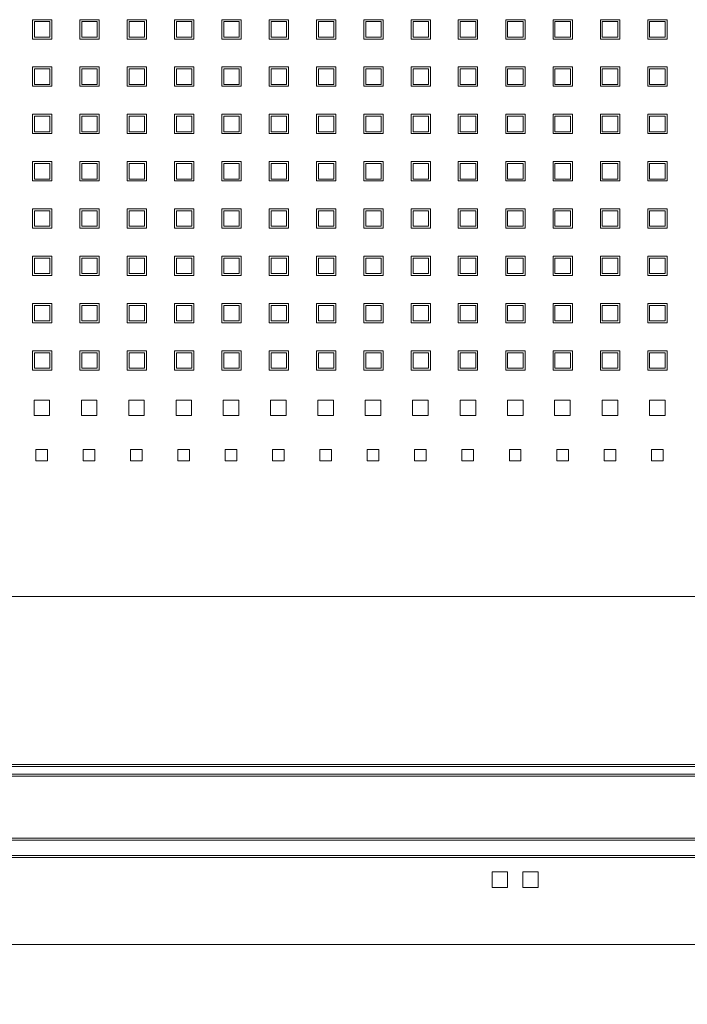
# Model space of a CAD drawing. Header units: millimetres. Extents: x -5941 to 19721, y -9230 to 6433.
# Tile 96 of 204: x 5856 to 5873, y -3952 to -3926. Entities that reach past the tile are written whole.
import ezdxf

# ---------------------------------------------------------------- set-up
doc = ezdxf.new("R2010")
doc.units = ezdxf.units.MM
doc.layers.add('A_wymiary', color=55, linetype='Continuous')
doc.layers.add('GL-urzadzenia', color=6, linetype='Continuous', lineweight=20)
doc.styles.add('ARIAL', font='arial.ttf', dxfattribs={"width": 0.8})
doc.dimstyles.new('100', dxfattribs={"dimscale": 100, "dimtxt": 0.18, "dimasz": 0.013, "dimexe": 0.2, "dimexo": 0, "dimgap": 0.06, "dimtad": 1, "dimdec": 1, "dimrnd": 0.5, "dimzin": 12, "dimdsep": 46, "dimtxsty": 'ARIAL', "dimblk": 'wymiar', "dimcen": 0, "dimdle": 0.2, "dimse1": 1, "dimse2": 1, "dimclrd": 256, "dimclre": 40, "dimclrt": 3, "dimaunit": 1, "dimadec": 0, "dimazin": 0, "dimtfac": 0.4, "dimtdec": 1, "dimtix": 1, "dimtmove": 2, "dimatfit": 3, "dimldrblk": 'wymiar', "dimfxl": 0, "dimtvp": 0.88, "dimtolj": 1, "dimtzin": 12, "dimarcsym": 0})

# ---------------------------------------------------------------- blocks, each defined once
blk = doc.blocks.new('wymiar')
at = {"color": 0, "ltscale": 100}
blk.add_line((0, -6.5), (0, 6.5), dxfattribs=at)
at = {"color": 0, "ltscale": 100, "const_width": 0.5}
blk.add_lwpolyline([(-3.25, -3.25), (3.25, 3.25)], dxfattribs=at)
blk = doc.blocks.new('*D112')
at = {"layer": 'A_wymiary', "lineweight": -2}
blk.add_line((5653.332, -4018.439), (6106.732, -4018.439), dxfattribs=at)
at = {"layer": 'Defpoints', "color": 0}
for p in [(5652.032, -3935.053), (6108.032, -3935.053), (6108.032, -4018.439)]:
    blk.add_point(p, dxfattribs=at)
at = {"layer": 'A_wymiary', "lineweight": -2, "xscale": 1.3, "yscale": 1.3, "zscale": 1.3, "rotation": 180}
blk.add_blockref('wymiar', (5652.032, -4018.439), dxfattribs=at)
at = {"layer": 'A_wymiary', "lineweight": -2, "xscale": 1.3, "yscale": 1.3, "zscale": 1.3}
blk.add_blockref('wymiar', (6108.032, -4018.439), dxfattribs=at)
at = {"layer": 'A_wymiary', "color": 3, "insert": (5880.032, -4003.249), "char_height": 18, "attachment_point": 5, "style": 'ARIAL'}
blk.add_mtext('\\A1;456', dxfattribs=at)
blk = doc.blocks.new('RSen_55_ME_FB_SOg - fxza50a2veb - fully flat decoration panel - SH_daikin_tbq - standard-4997338-bottom')
at = {"lineweight": 18}
for p, q in [((-124.72, -70.93), (-119.72, -70.93)), ((-124.72, -75.93), (-124.72, -70.93)), ((-119.72, -70.93), (-119.72, -75.93)), ((-112.49, -70.93), (-107.49, -70.93)), ((-112.49, -75.93), (-112.49, -70.93)), ((-107.49, -70.93), (-107.49, -75.93)), ((-100.29, -75.93), (-100.29, -70.93)), ((-100.29, -70.93), (-95.29, -70.93)), ((-95.29, -70.93), (-95.29, -75.93)), ((-88.09, -75.93), (-88.09, -70.93)), ((-88.09, -70.93), (-83.09, -70.93)), ((-83.09, -70.93), (-83.09, -75.93)), ((-75.83, -70.93), (-70.83, -70.93)), ((-75.83, -75.93), (-75.83, -70.93)), ((-70.83, -70.93), (-70.83, -75.93)), ((-63.6, -70.93), (-58.6, -70.93)), ((-63.6, -75.93), (-63.6, -70.93)), ((-58.6, -70.93), (-58.6, -75.93)), ((-51.34, -70.93), (-46.34, -70.93)), ((-51.34, -75.93), (-51.34, -70.93)), ((-46.34, -70.93), (-46.34, -75.93)), ((-39.11, -70.93), (-34.11, -70.93)), ((-39.11, -75.93), (-39.11, -70.93)), ((-34.11, -70.93), (-34.11, -75.93)), ((-26.91, -75.93), (-26.91, -70.93)), ((-26.91, -70.93), (-21.91, -70.93)), ((-21.91, -70.93), (-21.91, -75.93)), ((-14.71, -75.93), (-14.71, -70.93)), ((-14.71, -70.93), (-9.71, -70.93)), ((-9.71, -70.93), (-9.71, -75.93)), ((-2.45, -70.93), (2.55, -70.93)), ((-2.45, -75.93), (-2.45, -70.93)), ((2.55, -70.93), (2.55, -75.93)), ((9.78, -70.93), (14.78, -70.93)), ((9.78, -75.93), (9.78, -70.93)), ((14.78, -70.93), (14.78, -75.93)), ((22.04, -70.93), (27.04, -70.93)), ((22.04, -75.93), (22.04, -70.93)), ((27.04, -70.93), (27.04, -75.93)), ((34.27, -70.93), (39.27, -70.93)), ((34.27, -75.93), (34.27, -70.93)), ((39.27, -70.93), (39.27, -75.93)), ((-120.25, -71.43), (-124.25, -71.43)), ((-124.25, -71.43), (-124.25, -75.43)), ((-120.25, -75.43), (-120.25, -71.43)), ((-108.02, -71.43), (-112.02, -71.43)), ((-112.02, -71.43), (-112.02, -75.43)), ((-108.02, -75.43), (-108.02, -71.43)), ((-95.79, -71.43), (-99.79, -71.43)), ((-99.79, -71.43), (-99.79, -75.43)), ((-95.79, -75.43), (-95.79, -71.43)), ((-83.56, -71.43), (-87.56, -71.43)), ((-87.56, -71.43), (-87.56, -75.43)), ((-83.56, -75.43), (-83.56, -71.43)), ((-71.33, -71.43), (-75.33, -71.43)), ((-75.33, -71.43), (-75.33, -75.43)), ((-71.33, -75.43), (-71.33, -71.43)), ((-59.1, -71.43), (-63.1, -71.43)), ((-63.1, -71.43), (-63.1, -75.43)), ((-59.1, -75.43), (-59.1, -71.43)), ((-46.87, -71.43), (-50.87, -71.43)), ((-50.87, -71.43), (-50.87, -75.43)), ((-46.87, -75.43), (-46.87, -71.43)), ((-34.64, -71.43), (-38.64, -71.43)), ((-38.64, -71.43), (-38.64, -75.43)), ((-34.64, -75.43), (-34.64, -71.43)), ((-22.41, -71.43), (-26.41, -71.43)), ((-26.41, -71.43), (-26.41, -75.43)), ((-22.41, -75.43), (-22.41, -71.43)), ((-10.18, -71.43), (-14.18, -71.43)), ((-14.18, -71.43), (-14.18, -75.43)), ((-10.18, -75.43), (-10.18, -71.43)), ((2.05, -71.43), (-1.95, -71.43)), ((-1.95, -71.43), (-1.95, -75.43)), ((2.05, -75.43), (2.05, -71.43)), ((14.28, -71.43), (10.28, -71.43)), ((10.28, -71.43), (10.28, -75.43)), ((14.28, -75.43), (14.28, -71.43)), ((26.51, -71.43), (22.51, -71.43)), ((22.51, -71.43), (22.51, -75.43)), ((26.51, -75.43), (26.51, -71.43)), ((38.74, -71.43), (34.74, -71.43)), ((34.74, -71.43), (34.74, -75.43)), ((38.74, -75.43), (38.74, -71.43)), ((-119.72, -75.93), (-124.72, -75.93)), ((-124.25, -75.43), (-120.25, -75.43)), ((-107.49, -75.93), (-112.49, -75.93)), ((-112.02, -75.43), (-108.02, -75.43)), ((-95.29, -75.93), (-100.29, -75.93)), ((-99.79, -75.43), (-95.79, -75.43)), ((-83.09, -75.93), (-88.09, -75.93)), ((-87.56, -75.43), (-83.56, -75.43)), ((-70.83, -75.93), (-75.83, -75.93)), ((-75.33, -75.43), (-71.33, -75.43)), ((-58.6, -75.93), (-63.6, -75.93)), ((-63.1, -75.43), (-59.1, -75.43)), ((-46.34, -75.93), (-51.34, -75.93)), ((-50.87, -75.43), (-46.87, -75.43)), ((-34.11, -75.93), (-39.11, -75.93)), ((-38.64, -75.43), (-34.64, -75.43)), ((-21.91, -75.93), (-26.91, -75.93)), ((-26.41, -75.43), (-22.41, -75.43)), ((-9.71, -75.93), (-14.71, -75.93)), ((-14.18, -75.43), (-10.18, -75.43)), ((2.55, -75.93), (-2.45, -75.93)), ((-1.95, -75.43), (2.05, -75.43)), ((14.78, -75.93), (9.78, -75.93)), ((10.28, -75.43), (14.28, -75.43)), ((27.04, -75.93), (22.04, -75.93)), ((22.51, -75.43), (26.51, -75.43)), ((39.27, -75.93), (34.27, -75.93)), ((34.74, -75.43), (38.74, -75.43)), ((-124.72, -83.16), (-119.72, -83.16)), ((-124.72, -88.16), (-124.72, -83.16)), ((-120.25, -83.66), (-124.25, -83.66)), ((-124.25, -83.66), (-124.25, -87.66)), ((-120.25, -87.66), (-120.25, -83.66)), ((-119.72, -83.16), (-119.72, -88.16)), ((-112.49, -83.16), (-107.49, -83.16)), ((-112.49, -88.16), (-112.49, -83.16)), ((-108.02, -83.66), (-112.02, -83.66)), ((-112.02, -83.66), (-112.02, -87.66)), ((-108.02, -87.66), (-108.02, -83.66)), ((-107.49, -83.16), (-107.49, -88.16)), ((-100.29, -88.16), (-100.29, -83.16)), ((-100.29, -83.16), (-95.29, -83.16)), ((-95.79, -83.66), (-99.79, -83.66)), ((-99.79, -83.66), (-99.79, -87.66)), ((-95.79, -87.66), (-95.79, -83.66)), ((-95.29, -83.16), (-95.29, -88.16)), ((-88.09, -88.16), (-88.09, -83.16)), ((-88.09, -83.16), (-83.09, -83.16)), ((-83.56, -83.66), (-87.56, -83.66)), ((-87.56, -83.66), (-87.56, -87.66)), ((-83.56, -87.66), (-83.56, -83.66)), ((-83.09, -83.16), (-83.09, -88.16)), ((-75.83, -83.16), (-70.83, -83.16)), ((-75.83, -88.16), (-75.83, -83.16)), ((-71.33, -83.66), (-75.33, -83.66)), ((-75.33, -83.66), (-75.33, -87.66)), ((-71.33, -87.66), (-71.33, -83.66)), ((-70.83, -83.16), (-70.83, -88.16)), ((-63.6, -83.16), (-58.6, -83.16)), ((-63.6, -88.16), (-63.6, -83.16)), ((-59.1, -83.66), (-63.1, -83.66)), ((-63.1, -83.66), (-63.1, -87.66)), ((-59.1, -87.66), (-59.1, -83.66)), ((-58.6, -83.16), (-58.6, -88.16)), ((-51.34, -83.16), (-46.34, -83.16)), ((-51.34, -88.16), (-51.34, -83.16)), ((-46.87, -83.66), (-50.87, -83.66)), ((-50.87, -83.66), (-50.87, -87.66)), ((-46.87, -87.66), (-46.87, -83.66)), ((-46.34, -83.16), (-46.34, -88.16)), ((-39.11, -83.16), (-34.11, -83.16)), ((-39.11, -88.16), (-39.11, -83.16)), ((-34.64, -83.66), (-38.64, -83.66)), ((-38.64, -83.66), (-38.64, -87.66)), ((-34.64, -87.66), (-34.64, -83.66)), ((-34.11, -83.16), (-34.11, -88.16)), ((-26.91, -88.16), (-26.91, -83.16)), ((-26.91, -83.16), (-21.91, -83.16)), ((-22.41, -83.66), (-26.41, -83.66)), ((-26.41, -83.66), (-26.41, -87.66)), ((-22.41, -87.66), (-22.41, -83.66)), ((-21.91, -83.16), (-21.91, -88.16)), ((-14.71, -88.16), (-14.71, -83.16)), ((-14.71, -83.16), (-9.71, -83.16)), ((-10.18, -83.66), (-14.18, -83.66)), ((-14.18, -83.66), (-14.18, -87.66)), ((-10.18, -87.66), (-10.18, -83.66)), ((-9.71, -83.16), (-9.71, -88.16)), ((-2.45, -83.16), (2.55, -83.16)), ((-2.45, -88.16), (-2.45, -83.16)), ((2.05, -83.66), (-1.95, -83.66)), ((-1.95, -83.66), (-1.95, -87.66)), ((2.05, -87.66), (2.05, -83.66)), ((2.55, -83.16), (2.55, -88.16)), ((9.78, -83.16), (14.78, -83.16)), ((9.78, -88.16), (9.78, -83.16)), ((14.28, -83.66), (10.28, -83.66)), ((10.28, -83.66), (10.28, -87.66)), ((14.28, -87.66), (14.28, -83.66)), ((14.78, -83.16), (14.78, -88.16)), ((22.04, -83.16), (27.04, -83.16)), ((22.04, -88.16), (22.04, -83.16)), ((26.51, -83.66), (22.51, -83.66)), ((22.51, -83.66), (22.51, -87.66)), ((26.51, -87.66), (26.51, -83.66)), ((27.04, -83.16), (27.04, -88.16)), ((34.27, -83.16), (39.27, -83.16)), ((34.27, -88.16), (34.27, -83.16)), ((38.74, -83.66), (34.74, -83.66)), ((34.74, -83.66), (34.74, -87.66)), ((38.74, -87.66), (38.74, -83.66)), ((39.27, -83.16), (39.27, -88.16)), ((-119.72, -88.16), (-124.72, -88.16)), ((-124.25, -87.66), (-120.25, -87.66)), ((-107.49, -88.16), (-112.49, -88.16)), ((-112.02, -87.66), (-108.02, -87.66)), ((-95.29, -88.16), (-100.29, -88.16)), ((-99.79, -87.66), (-95.79, -87.66)), ((-83.09, -88.16), (-88.09, -88.16)), ((-87.56, -87.66), (-83.56, -87.66)), ((-70.83, -88.16), (-75.83, -88.16)), ((-75.33, -87.66), (-71.33, -87.66)), ((-58.6, -88.16), (-63.6, -88.16)), ((-63.1, -87.66), (-59.1, -87.66)), ((-46.34, -88.16), (-51.34, -88.16)), ((-50.87, -87.66), (-46.87, -87.66)), ((-34.11, -88.16), (-39.11, -88.16)), ((-38.64, -87.66), (-34.64, -87.66)), ((-21.91, -88.16), (-26.91, -88.16)), ((-26.41, -87.66), (-22.41, -87.66)), ((-9.71, -88.16), (-14.71, -88.16)), ((-14.18, -87.66), (-10.18, -87.66)), ((2.55, -88.16), (-2.45, -88.16)), ((-1.95, -87.66), (2.05, -87.66)), ((14.78, -88.16), (9.78, -88.16)), ((10.28, -87.66), (14.28, -87.66)), ((27.04, -88.16), (22.04, -88.16)), ((22.51, -87.66), (26.51, -87.66)), ((39.27, -88.16), (34.27, -88.16)), ((34.74, -87.66), (38.74, -87.66)), ((-124.72, -95.39), (-119.72, -95.39)), ((-124.72, -100.39), (-124.72, -95.39)), ((-120.25, -95.89), (-124.25, -95.89)), ((-124.25, -95.89), (-124.25, -99.89)), ((-120.25, -99.89), (-120.25, -95.89)), ((-119.72, -95.39), (-119.72, -100.39)), ((-112.49, -95.39), (-107.49, -95.39)), ((-112.49, -100.39), (-112.49, -95.39)), ((-108.02, -95.89), (-112.02, -95.89)), ((-112.02, -95.89), (-112.02, -99.89)), ((-108.02, -99.89), (-108.02, -95.89)), ((-107.49, -95.39), (-107.49, -100.39)), ((-100.29, -100.39), (-100.29, -95.39)), ((-100.29, -95.39), (-95.29, -95.39)), ((-95.79, -95.89), (-99.79, -95.89)), ((-99.79, -95.89), (-99.79, -99.89)), ((-95.79, -99.89), (-95.79, -95.89)), ((-95.29, -95.39), (-95.29, -100.39)), ((-88.09, -100.39), (-88.09, -95.39)), ((-88.09, -95.39), (-83.09, -95.39)), ((-83.56, -95.89), (-87.56, -95.89)), ((-87.56, -95.89), (-87.56, -99.89)), ((-83.56, -99.89), (-83.56, -95.89)), ((-83.09, -95.39), (-83.09, -100.39)), ((-75.83, -95.39), (-70.83, -95.39)), ((-75.83, -100.39), (-75.83, -95.39)), ((-71.33, -95.89), (-75.33, -95.89)), ((-75.33, -95.89), (-75.33, -99.89)), ((-71.33, -99.89), (-71.33, -95.89)), ((-70.83, -95.39), (-70.83, -100.39)), ((-63.6, -95.39), (-58.6, -95.39)), ((-63.6, -100.39), (-63.6, -95.39)), ((-59.1, -95.89), (-63.1, -95.89)), ((-63.1, -95.89), (-63.1, -99.89)), ((-59.1, -99.89), (-59.1, -95.89)), ((-58.6, -95.39), (-58.6, -100.39)), ((-51.34, -95.39), (-46.34, -95.39)), ((-51.34, -100.39), (-51.34, -95.39)), ((-46.87, -95.89), (-50.87, -95.89)), ((-50.87, -95.89), (-50.87, -99.89)), ((-46.87, -99.89), (-46.87, -95.89)), ((-46.34, -95.39), (-46.34, -100.39)), ((-39.11, -95.39), (-34.11, -95.39)), ((-39.11, -100.39), (-39.11, -95.39)), ((-34.64, -95.89), (-38.64, -95.89)), ((-38.64, -95.89), (-38.64, -99.89)), ((-34.64, -99.89), (-34.64, -95.89)), ((-34.11, -95.39), (-34.11, -100.39)), ((-26.91, -100.39), (-26.91, -95.39)), ((-26.91, -95.39), (-21.91, -95.39)), ((-22.41, -95.89), (-26.41, -95.89)), ((-26.41, -95.89), (-26.41, -99.89)), ((-22.41, -99.89), (-22.41, -95.89)), ((-21.91, -95.39), (-21.91, -100.39)), ((-14.71, -100.39), (-14.71, -95.39)), ((-14.71, -95.39), (-9.71, -95.39)), ((-10.18, -95.89), (-14.18, -95.89)), ((-14.18, -95.89), (-14.18, -99.89)), ((-10.18, -99.89), (-10.18, -95.89)), ((-9.71, -95.39), (-9.71, -100.39)), ((-2.45, -95.39), (2.55, -95.39)), ((-2.45, -100.39), (-2.45, -95.39)), ((2.05, -95.89), (-1.95, -95.89)), ((-1.95, -95.89), (-1.95, -99.89)), ((2.05, -99.89), (2.05, -95.89)), ((2.55, -95.39), (2.55, -100.39)), ((9.78, -95.39), (14.78, -95.39)), ((9.78, -100.39), (9.78, -95.39)), ((14.28, -95.89), (10.28, -95.89)), ((10.28, -95.89), (10.28, -99.89)), ((14.28, -99.89), (14.28, -95.89)), ((14.78, -95.39), (14.78, -100.39)), ((22.04, -95.39), (27.04, -95.39)), ((22.04, -100.39), (22.04, -95.39)), ((26.51, -95.89), (22.51, -95.89)), ((22.51, -95.89), (22.51, -99.89)), ((26.51, -99.89), (26.51, -95.89)), ((27.04, -95.39), (27.04, -100.39)), ((34.27, -95.39), (39.27, -95.39)), ((34.27, -100.39), (34.27, -95.39)), ((38.74, -95.89), (34.74, -95.89)), ((34.74, -95.89), (34.74, -99.89)), ((38.74, -99.89), (38.74, -95.89)), ((39.27, -95.39), (39.27, -100.39)), ((-119.72, -100.39), (-124.72, -100.39)), ((-124.25, -99.89), (-120.25, -99.89)), ((-107.49, -100.39), (-112.49, -100.39)), ((-112.02, -99.89), (-108.02, -99.89)), ((-95.29, -100.39), (-100.29, -100.39)), ((-99.79, -99.89), (-95.79, -99.89)), ((-83.09, -100.39), (-88.09, -100.39)), ((-87.56, -99.89), (-83.56, -99.89)), ((-70.83, -100.39), (-75.83, -100.39)), ((-75.33, -99.89), (-71.33, -99.89)), ((-58.6, -100.39), (-63.6, -100.39)), ((-63.1, -99.89), (-59.1, -99.89)), ((-46.34, -100.39), (-51.34, -100.39)), ((-50.87, -99.89), (-46.87, -99.89)), ((-34.11, -100.39), (-39.11, -100.39)), ((-38.64, -99.89), (-34.64, -99.89)), ((-21.91, -100.39), (-26.91, -100.39)), ((-26.41, -99.89), (-22.41, -99.89)), ((-9.71, -100.39), (-14.71, -100.39)), ((-14.18, -99.89), (-10.18, -99.89)), ((2.55, -100.39), (-2.45, -100.39)), ((-1.95, -99.89), (2.05, -99.89)), ((14.78, -100.39), (9.78, -100.39)), ((10.28, -99.89), (14.28, -99.89)), ((27.04, -100.39), (22.04, -100.39)), ((22.51, -99.89), (26.51, -99.89)), ((39.27, -100.39), (34.27, -100.39)), ((34.74, -99.89), (38.74, -99.89)), ((-124.72, -107.62), (-119.72, -107.62)), ((-124.72, -112.62), (-124.72, -107.62)), ((-120.25, -108.12), (-124.25, -108.12)), ((-124.25, -108.12), (-124.25, -112.12)), ((-120.25, -112.12), (-120.25, -108.12)), ((-119.72, -107.62), (-119.72, -112.62)), ((-112.49, -107.62), (-107.49, -107.62)), ((-112.49, -112.62), (-112.49, -107.62)), ((-108.02, -108.12), (-112.02, -108.12)), ((-112.02, -108.12), (-112.02, -112.12)), ((-108.02, -112.12), (-108.02, -108.12)), ((-107.49, -107.62), (-107.49, -112.62)), ((-100.29, -112.62), (-100.29, -107.62)), ((-100.29, -107.62), (-95.29, -107.62)), ((-95.79, -108.12), (-99.79, -108.12)), ((-99.79, -108.12), (-99.79, -112.12)), ((-95.79, -112.12), (-95.79, -108.12)), ((-95.29, -107.62), (-95.29, -112.62)), ((-88.09, -112.62), (-88.09, -107.62)), ((-88.09, -107.62), (-83.09, -107.62)), ((-83.56, -108.12), (-87.56, -108.12)), ((-87.56, -108.12), (-87.56, -112.12)), ((-83.56, -112.12), (-83.56, -108.12)), ((-83.09, -107.62), (-83.09, -112.62)), ((-75.83, -107.62), (-70.83, -107.62)), ((-75.83, -112.62), (-75.83, -107.62)), ((-71.33, -108.12), (-75.33, -108.12)), ((-75.33, -108.12), (-75.33, -112.12)), ((-71.33, -112.12), (-71.33, -108.12)), ((-70.83, -107.62), (-70.83, -112.62)), ((-63.6, -107.62), (-58.6, -107.62)), ((-63.6, -112.62), (-63.6, -107.62)), ((-59.1, -108.12), (-63.1, -108.12)), ((-63.1, -108.12), (-63.1, -112.12)), ((-59.1, -112.12), (-59.1, -108.12)), ((-58.6, -107.62), (-58.6, -112.62)), ((-51.34, -107.62), (-46.34, -107.62)), ((-51.34, -112.62), (-51.34, -107.62)), ((-46.87, -108.12), (-50.87, -108.12)), ((-50.87, -108.12), (-50.87, -112.12)), ((-46.87, -112.12), (-46.87, -108.12)), ((-46.34, -107.62), (-46.34, -112.62)), ((-39.11, -107.62), (-34.11, -107.62)), ((-39.11, -112.62), (-39.11, -107.62)), ((-34.64, -108.12), (-38.64, -108.12)), ((-38.64, -108.12), (-38.64, -112.12)), ((-34.64, -112.12), (-34.64, -108.12)), ((-34.11, -107.62), (-34.11, -112.62)), ((-26.91, -112.62), (-26.91, -107.62)), ((-26.91, -107.62), (-21.91, -107.62)), ((-22.41, -108.12), (-26.41, -108.12)), ((-26.41, -108.12), (-26.41, -112.12)), ((-22.41, -112.12), (-22.41, -108.12)), ((-21.91, -107.62), (-21.91, -112.62)), ((-14.71, -112.62), (-14.71, -107.62)), ((-14.71, -107.62), (-9.71, -107.62)), ((-10.18, -108.12), (-14.18, -108.12)), ((-14.18, -108.12), (-14.18, -112.12)), ((-10.18, -112.12), (-10.18, -108.12)), ((-9.71, -107.62), (-9.71, -112.62)), ((-2.45, -107.62), (2.55, -107.62)), ((-2.45, -112.62), (-2.45, -107.62)), ((2.05, -108.12), (-1.95, -108.12)), ((-1.95, -108.12), (-1.95, -112.12)), ((2.05, -112.12), (2.05, -108.12)), ((2.55, -107.62), (2.55, -112.62)), ((9.78, -107.62), (14.78, -107.62)), ((9.78, -112.62), (9.78, -107.62)), ((14.28, -108.12), (10.28, -108.12)), ((10.28, -108.12), (10.28, -112.12)), ((14.28, -112.12), (14.28, -108.12)), ((14.78, -107.62), (14.78, -112.62)), ((22.04, -107.62), (27.04, -107.62)), ((22.04, -112.62), (22.04, -107.62)), ((26.51, -108.12), (22.51, -108.12)), ((22.51, -108.12), (22.51, -112.12)), ((26.51, -112.12), (26.51, -108.12)), ((27.04, -107.62), (27.04, -112.62)), ((34.27, -107.62), (39.27, -107.62)), ((34.27, -112.62), (34.27, -107.62)), ((38.74, -108.12), (34.74, -108.12)), ((34.74, -108.12), (34.74, -112.12)), ((38.74, -112.12), (38.74, -108.12)), ((39.27, -107.62), (39.27, -112.62)), ((-119.72, -112.62), (-124.72, -112.62)), ((-124.25, -112.12), (-120.25, -112.12)), ((-107.49, -112.62), (-112.49, -112.62)), ((-112.02, -112.12), (-108.02, -112.12)), ((-95.29, -112.62), (-100.29, -112.62)), ((-99.79, -112.12), (-95.79, -112.12)), ((-83.09, -112.62), (-88.09, -112.62)), ((-87.56, -112.12), (-83.56, -112.12)), ((-70.83, -112.62), (-75.83, -112.62)), ((-75.33, -112.12), (-71.33, -112.12)), ((-58.6, -112.62), (-63.6, -112.62)), ((-63.1, -112.12), (-59.1, -112.12)), ((-46.34, -112.62), (-51.34, -112.62)), ((-50.87, -112.12), (-46.87, -112.12)), ((-34.11, -112.62), (-39.11, -112.62)), ((-38.64, -112.12), (-34.64, -112.12)), ((-21.91, -112.62), (-26.91, -112.62)), ((-26.41, -112.12), (-22.41, -112.12)), ((-9.71, -112.62), (-14.71, -112.62)), ((-14.18, -112.12), (-10.18, -112.12)), ((2.55, -112.62), (-2.45, -112.62)), ((-1.95, -112.12), (2.05, -112.12)), ((14.78, -112.62), (9.78, -112.62)), ((10.28, -112.12), (14.28, -112.12)), ((27.04, -112.62), (22.04, -112.62)), ((22.51, -112.12), (26.51, -112.12)), ((39.27, -112.62), (34.27, -112.62)), ((34.74, -112.12), (38.74, -112.12)), ((-124.72, -119.85), (-119.72, -119.85)), ((-124.72, -124.85), (-124.72, -119.85)), ((-120.25, -120.35), (-124.25, -120.35)), ((-124.25, -120.35), (-124.25, -124.35)), ((-120.25, -124.35), (-120.25, -120.35)), ((-119.72, -119.85), (-119.72, -124.85)), ((-112.49, -119.85), (-107.49, -119.85)), ((-112.49, -124.85), (-112.49, -119.85)), ((-108.02, -120.35), (-112.02, -120.35)), ((-112.02, -120.35), (-112.02, -124.35)), ((-108.02, -124.35), (-108.02, -120.35)), ((-107.49, -119.85), (-107.49, -124.85)), ((-100.29, -124.85), (-100.29, -119.85)), ((-100.29, -119.85), (-95.29, -119.85)), ((-95.79, -120.35), (-99.79, -120.35)), ((-99.79, -120.35), (-99.79, -124.35)), ((-95.79, -124.35), (-95.79, -120.35)), ((-95.29, -119.85), (-95.29, -124.85)), ((-88.09, -124.85), (-88.09, -119.85)), ((-88.09, -119.85), (-83.09, -119.85)), ((-83.56, -120.35), (-87.56, -120.35)), ((-87.56, -120.35), (-87.56, -124.35)), ((-83.56, -124.35), (-83.56, -120.35)), ((-83.09, -119.85), (-83.09, -124.85)), ((-75.83, -119.85), (-70.83, -119.85)), ((-75.83, -124.85), (-75.83, -119.85)), ((-71.33, -120.35), (-75.33, -120.35)), ((-75.33, -120.35), (-75.33, -124.35)), ((-71.33, -124.35), (-71.33, -120.35)), ((-70.83, -119.85), (-70.83, -124.85)), ((-63.6, -119.85), (-58.6, -119.85)), ((-63.6, -124.85), (-63.6, -119.85)), ((-59.1, -120.35), (-63.1, -120.35)), ((-63.1, -120.35), (-63.1, -124.35)), ((-59.1, -124.35), (-59.1, -120.35)), ((-58.6, -119.85), (-58.6, -124.85)), ((-51.34, -119.85), (-46.34, -119.85)), ((-51.34, -124.85), (-51.34, -119.85)), ((-46.87, -120.35), (-50.87, -120.35)), ((-50.87, -120.35), (-50.87, -124.35)), ((-46.87, -124.35), (-46.87, -120.35)), ((-46.34, -119.85), (-46.34, -124.85)), ((-39.11, -119.85), (-34.11, -119.85)), ((-39.11, -124.85), (-39.11, -119.85)), ((-34.64, -120.35), (-38.64, -120.35)), ((-38.64, -120.35), (-38.64, -124.35)), ((-34.64, -124.35), (-34.64, -120.35)), ((-34.11, -119.85), (-34.11, -124.85)), ((-26.91, -124.85), (-26.91, -119.85)), ((-26.91, -119.85), (-21.91, -119.85)), ((-22.41, -120.35), (-26.41, -120.35)), ((-26.41, -120.35), (-26.41, -124.35)), ((-22.41, -124.35), (-22.41, -120.35)), ((-21.91, -119.85), (-21.91, -124.85)), ((-14.71, -124.85), (-14.71, -119.85)), ((-14.71, -119.85), (-9.71, -119.85)), ((-10.18, -120.35), (-14.18, -120.35)), ((-14.18, -120.35), (-14.18, -124.35)), ((-10.18, -124.35), (-10.18, -120.35)), ((-9.71, -119.85), (-9.71, -124.85)), ((-2.45, -119.85), (2.55, -119.85)), ((-2.45, -124.85), (-2.45, -119.85)), ((2.05, -120.35), (-1.95, -120.35)), ((-1.95, -120.35), (-1.95, -124.35)), ((2.05, -124.35), (2.05, -120.35)), ((2.55, -119.85), (2.55, -124.85)), ((9.78, -119.85), (14.78, -119.85)), ((9.78, -124.85), (9.78, -119.85)), ((14.28, -120.35), (10.28, -120.35)), ((10.28, -120.35), (10.28, -124.35)), ((14.28, -124.35), (14.28, -120.35)), ((14.78, -119.85), (14.78, -124.85)), ((22.04, -119.85), (27.04, -119.85)), ((22.04, -124.85), (22.04, -119.85)), ((26.51, -120.35), (22.51, -120.35)), ((22.51, -120.35), (22.51, -124.35)), ((26.51, -124.35), (26.51, -120.35)), ((27.04, -119.85), (27.04, -124.85)), ((34.27, -119.85), (39.27, -119.85)), ((34.27, -124.85), (34.27, -119.85)), ((38.74, -120.35), (34.74, -120.35)), ((34.74, -120.35), (34.74, -124.35)), ((38.74, -124.35), (38.74, -120.35)), ((39.27, -119.85), (39.27, -124.85)), ((-124.25, -124.35), (-120.25, -124.35)), ((-112.02, -124.35), (-108.02, -124.35)), ((-99.79, -124.35), (-95.79, -124.35)), ((-87.56, -124.35), (-83.56, -124.35)), ((-75.33, -124.35), (-71.33, -124.35)), ((-63.1, -124.35), (-59.1, -124.35)), ((-50.87, -124.35), (-46.87, -124.35)), ((-38.64, -124.35), (-34.64, -124.35)), ((-26.41, -124.35), (-22.41, -124.35)), ((-14.18, -124.35), (-10.18, -124.35)), ((-1.95, -124.35), (2.05, -124.35)), ((10.28, -124.35), (14.28, -124.35)), ((22.51, -124.35), (26.51, -124.35)), ((34.74, -124.35), (38.74, -124.35)), ((-119.72, -124.85), (-124.72, -124.85)), ((-107.49, -124.85), (-112.49, -124.85)), ((-95.29, -124.85), (-100.29, -124.85)), ((-83.09, -124.85), (-88.09, -124.85)), ((-70.83, -124.85), (-75.83, -124.85)), ((-58.6, -124.85), (-63.6, -124.85)), ((-46.34, -124.85), (-51.34, -124.85)), ((-34.11, -124.85), (-39.11, -124.85)), ((-21.91, -124.85), (-26.91, -124.85)), ((-9.71, -124.85), (-14.71, -124.85)), ((2.55, -124.85), (-2.45, -124.85)), ((14.78, -124.85), (9.78, -124.85)), ((27.04, -124.85), (22.04, -124.85)), ((39.27, -124.85), (34.27, -124.85)), ((-124.72, -132.08), (-119.72, -132.08)), ((-124.72, -137.08), (-124.72, -132.08)), ((-119.72, -132.08), (-119.72, -137.08)), ((-112.49, -132.08), (-107.49, -132.08)), ((-112.49, -137.08), (-112.49, -132.08)), ((-107.49, -132.08), (-107.49, -137.08)), ((-100.29, -137.08), (-100.29, -132.08)), ((-100.29, -132.08), (-95.29, -132.08)), ((-95.29, -132.08), (-95.29, -137.08)), ((-88.09, -137.08), (-88.09, -132.08)), ((-88.09, -132.08), (-83.09, -132.08)), ((-83.09, -132.08), (-83.09, -137.08)), ((-75.83, -132.08), (-70.83, -132.08)), ((-75.83, -137.08), (-75.83, -132.08)), ((-70.83, -132.08), (-70.83, -137.08)), ((-63.6, -132.08), (-58.6, -132.08)), ((-63.6, -137.08), (-63.6, -132.08)), ((-58.6, -132.08), (-58.6, -137.08)), ((-51.34, -132.08), (-46.34, -132.08)), ((-51.34, -137.08), (-51.34, -132.08)), ((-46.34, -132.08), (-46.34, -137.08)), ((-39.11, -132.08), (-34.11, -132.08)), ((-39.11, -137.08), (-39.11, -132.08)), ((-34.11, -132.08), (-34.11, -137.08)), ((-26.91, -137.08), (-26.91, -132.08)), ((-26.91, -132.08), (-21.91, -132.08)), ((-21.91, -132.08), (-21.91, -137.08)), ((-14.71, -137.08), (-14.71, -132.08)), ((-14.71, -132.08), (-9.71, -132.08)), ((-9.71, -132.08), (-9.71, -137.08)), ((-2.45, -132.08), (2.55, -132.08)), ((-2.45, -137.08), (-2.45, -132.08)), ((2.55, -132.08), (2.55, -137.08)), ((9.78, -132.08), (14.78, -132.08)), ((9.78, -137.08), (9.78, -132.08)), ((14.78, -132.08), (14.78, -137.08)), ((22.04, -132.08), (27.04, -132.08)), ((22.04, -137.08), (22.04, -132.08)), ((27.04, -132.08), (27.04, -137.08)), ((34.27, -132.08), (39.27, -132.08)), ((34.27, -137.08), (34.27, -132.08)), ((39.27, -132.08), (39.27, -137.08)), ((-120.25, -132.58), (-124.25, -132.58)), ((-124.25, -132.58), (-124.25, -136.58)), ((-120.25, -136.58), (-120.25, -132.58)), ((-108.02, -132.58), (-112.02, -132.58)), ((-112.02, -132.58), (-112.02, -136.58)), ((-108.02, -136.58), (-108.02, -132.58)), ((-95.79, -132.58), (-99.79, -132.58)), ((-99.79, -132.58), (-99.79, -136.58)), ((-95.79, -136.58), (-95.79, -132.58)), ((-83.56, -132.58), (-87.56, -132.58)), ((-87.56, -132.58), (-87.56, -136.58)), ((-83.56, -136.58), (-83.56, -132.58)), ((-71.33, -132.58), (-75.33, -132.58)), ((-75.33, -132.58), (-75.33, -136.58)), ((-71.33, -136.58), (-71.33, -132.58)), ((-59.1, -132.58), (-63.1, -132.58)), ((-63.1, -132.58), (-63.1, -136.58)), ((-59.1, -136.58), (-59.1, -132.58)), ((-46.87, -132.58), (-50.87, -132.58)), ((-50.87, -132.58), (-50.87, -136.58)), ((-46.87, -136.58), (-46.87, -132.58)), ((-34.64, -132.58), (-38.64, -132.58)), ((-38.64, -132.58), (-38.64, -136.58)), ((-34.64, -136.58), (-34.64, -132.58)), ((-22.41, -132.58), (-26.41, -132.58)), ((-26.41, -132.58), (-26.41, -136.58)), ((-22.41, -136.58), (-22.41, -132.58)), ((-10.18, -132.58), (-14.18, -132.58)), ((-14.18, -132.58), (-14.18, -136.58)), ((-10.18, -136.58), (-10.18, -132.58)), ((2.05, -132.58), (-1.95, -132.58)), ((-1.95, -132.58), (-1.95, -136.58)), ((2.05, -136.58), (2.05, -132.58)), ((14.28, -132.58), (10.28, -132.58)), ((10.28, -132.58), (10.28, -136.58)), ((14.28, -136.58), (14.28, -132.58)), ((26.51, -132.58), (22.51, -132.58)), ((22.51, -132.58), (22.51, -136.58)), ((26.51, -136.58), (26.51, -132.58)), ((38.74, -132.58), (34.74, -132.58)), ((34.74, -132.58), (34.74, -136.58)), ((38.74, -136.58), (38.74, -132.58)), ((-119.72, -137.08), (-124.72, -137.08)), ((-124.25, -136.58), (-120.25, -136.58)), ((-107.49, -137.08), (-112.49, -137.08)), ((-112.02, -136.58), (-108.02, -136.58)), ((-95.29, -137.08), (-100.29, -137.08)), ((-99.79, -136.58), (-95.79, -136.58)), ((-83.09, -137.08), (-88.09, -137.08)), ((-87.56, -136.58), (-83.56, -136.58)), ((-70.83, -137.08), (-75.83, -137.08)), ((-75.33, -136.58), (-71.33, -136.58)), ((-58.6, -137.08), (-63.6, -137.08)), ((-63.1, -136.58), (-59.1, -136.58)), ((-46.34, -137.08), (-51.34, -137.08)), ((-50.87, -136.58), (-46.87, -136.58)), ((-34.11, -137.08), (-39.11, -137.08)), ((-38.64, -136.58), (-34.64, -136.58)), ((-21.91, -137.08), (-26.91, -137.08)), ((-26.41, -136.58), (-22.41, -136.58)), ((-9.71, -137.08), (-14.71, -137.08)), ((-14.18, -136.58), (-10.18, -136.58)), ((2.55, -137.08), (-2.45, -137.08)), ((-1.95, -136.58), (2.05, -136.58)), ((14.78, -137.08), (9.78, -137.08)), ((10.28, -136.58), (14.28, -136.58)), ((27.04, -137.08), (22.04, -137.08)), ((22.51, -136.58), (26.51, -136.58)), ((39.27, -137.08), (34.27, -137.08)), ((34.74, -136.58), (38.74, -136.58)), ((-124.72, -144.31), (-119.72, -144.31)), ((-124.72, -149.31), (-124.72, -144.31)), ((-120.25, -144.81), (-124.25, -144.81)), ((-124.25, -144.81), (-124.25, -148.81)), ((-120.25, -148.81), (-120.25, -144.81)), ((-119.72, -144.31), (-119.72, -149.31)), ((-112.49, -144.31), (-107.49, -144.31)), ((-112.49, -149.31), (-112.49, -144.31)), ((-108.02, -144.81), (-112.02, -144.81)), ((-112.02, -144.81), (-112.02, -148.81)), ((-108.02, -148.81), (-108.02, -144.81)), ((-107.49, -144.31), (-107.49, -149.31)), ((-100.29, -149.31), (-100.29, -144.31)), ((-100.29, -144.31), (-95.29, -144.31)), ((-95.79, -144.81), (-99.79, -144.81)), ((-99.79, -144.81), (-99.79, -148.81)), ((-95.79, -148.81), (-95.79, -144.81)), ((-95.29, -144.31), (-95.29, -149.31)), ((-88.09, -149.31), (-88.09, -144.31)), ((-88.09, -144.31), (-83.09, -144.31)), ((-83.56, -144.81), (-87.56, -144.81)), ((-87.56, -144.81), (-87.56, -148.81)), ((-83.56, -148.81), (-83.56, -144.81)), ((-83.09, -144.31), (-83.09, -149.31)), ((-75.83, -144.31), (-70.83, -144.31)), ((-75.83, -149.31), (-75.83, -144.31)), ((-71.33, -144.81), (-75.33, -144.81)), ((-75.33, -144.81), (-75.33, -148.81)), ((-71.33, -148.81), (-71.33, -144.81)), ((-70.83, -144.31), (-70.83, -149.31)), ((-63.6, -144.31), (-58.6, -144.31)), ((-63.6, -149.31), (-63.6, -144.31)), ((-59.1, -144.81), (-63.1, -144.81)), ((-63.1, -144.81), (-63.1, -148.81)), ((-59.1, -148.81), (-59.1, -144.81)), ((-58.6, -144.31), (-58.6, -149.31)), ((-51.34, -144.31), (-46.34, -144.31)), ((-51.34, -149.31), (-51.34, -144.31)), ((-46.87, -144.81), (-50.87, -144.81)), ((-50.87, -144.81), (-50.87, -148.81)), ((-46.87, -148.81), (-46.87, -144.81)), ((-46.34, -144.31), (-46.34, -149.31)), ((-39.11, -144.31), (-34.11, -144.31)), ((-39.11, -149.31), (-39.11, -144.31)), ((-34.64, -144.81), (-38.64, -144.81)), ((-38.64, -144.81), (-38.64, -148.81)), ((-34.64, -148.81), (-34.64, -144.81)), ((-34.11, -144.31), (-34.11, -149.31)), ((-26.91, -149.31), (-26.91, -144.31)), ((-26.91, -144.31), (-21.91, -144.31)), ((-22.41, -144.81), (-26.41, -144.81)), ((-26.41, -144.81), (-26.41, -148.81)), ((-22.41, -148.81), (-22.41, -144.81)), ((-21.91, -144.31), (-21.91, -149.31)), ((-14.71, -149.31), (-14.71, -144.31)), ((-14.71, -144.31), (-9.71, -144.31)), ((-10.18, -144.81), (-14.18, -144.81)), ((-14.18, -144.81), (-14.18, -148.81)), ((-10.18, -148.81), (-10.18, -144.81)), ((-9.71, -144.31), (-9.71, -149.31)), ((-2.45, -144.31), (2.55, -144.31)), ((-2.45, -149.31), (-2.45, -144.31)), ((2.05, -144.81), (-1.95, -144.81)), ((-1.95, -144.81), (-1.95, -148.81)), ((2.05, -148.81), (2.05, -144.81)), ((2.55, -144.31), (2.55, -149.31)), ((9.78, -144.31), (14.78, -144.31)), ((9.78, -149.31), (9.78, -144.31)), ((14.28, -144.81), (10.28, -144.81)), ((10.28, -144.81), (10.28, -148.81)), ((14.28, -148.81), (14.28, -144.81)), ((14.78, -144.31), (14.78, -149.31)), ((22.04, -144.31), (27.04, -144.31)), ((22.04, -149.31), (22.04, -144.31)), ((26.51, -144.81), (22.51, -144.81)), ((22.51, -144.81), (22.51, -148.81)), ((26.51, -148.81), (26.51, -144.81)), ((27.04, -144.31), (27.04, -149.31)), ((34.27, -144.31), (39.27, -144.31)), ((34.27, -149.31), (34.27, -144.31)), ((38.74, -144.81), (34.74, -144.81)), ((34.74, -144.81), (34.74, -148.81)), ((38.74, -148.81), (38.74, -144.81)), ((39.27, -144.31), (39.27, -149.31)), ((-119.72, -149.31), (-124.72, -149.31)), ((-124.25, -148.81), (-120.25, -148.81)), ((-107.49, -149.31), (-112.49, -149.31)), ((-112.02, -148.81), (-108.02, -148.81)), ((-95.29, -149.31), (-100.29, -149.31)), ((-99.79, -148.81), (-95.79, -148.81)), ((-83.09, -149.31), (-88.09, -149.31)), ((-87.56, -148.81), (-83.56, -148.81)), ((-70.83, -149.31), (-75.83, -149.31)), ((-75.33, -148.81), (-71.33, -148.81)), ((-58.6, -149.31), (-63.6, -149.31)), ((-63.1, -148.81), (-59.1, -148.81)), ((-46.34, -149.31), (-51.34, -149.31)), ((-50.87, -148.81), (-46.87, -148.81)), ((-34.11, -149.31), (-39.11, -149.31)), ((-38.64, -148.81), (-34.64, -148.81)), ((-21.91, -149.31), (-26.91, -149.31)), ((-26.41, -148.81), (-22.41, -148.81)), ((-9.71, -149.31), (-14.71, -149.31)), ((-14.18, -148.81), (-10.18, -148.81)), ((2.55, -149.31), (-2.45, -149.31)), ((-1.95, -148.81), (2.05, -148.81)), ((14.78, -149.31), (9.78, -149.31)), ((10.28, -148.81), (14.28, -148.81)), ((27.04, -149.31), (22.04, -149.31)), ((22.51, -148.81), (26.51, -148.81)), ((39.27, -149.31), (34.27, -149.31)), ((34.74, -148.81), (38.74, -148.81)), ((-124.72, -156.54), (-119.72, -156.54)), ((-124.72, -161.54), (-124.72, -156.54)), ((-120.25, -157.04), (-124.25, -157.04)), ((-124.25, -157.04), (-124.25, -161.04)), ((-120.25, -161.04), (-120.25, -157.04)), ((-119.72, -156.54), (-119.72, -161.54)), ((-112.49, -156.54), (-107.49, -156.54)), ((-112.49, -161.54), (-112.49, -156.54)), ((-108.02, -157.04), (-112.02, -157.04)), ((-112.02, -157.04), (-112.02, -161.04)), ((-108.02, -161.04), (-108.02, -157.04)), ((-107.49, -156.54), (-107.49, -161.54)), ((-100.29, -161.54), (-100.29, -156.54)), ((-100.29, -156.54), (-95.29, -156.54)), ((-95.79, -157.04), (-99.79, -157.04)), ((-99.79, -157.04), (-99.79, -161.04)), ((-95.79, -161.04), (-95.79, -157.04)), ((-95.29, -156.54), (-95.29, -161.54)), ((-88.09, -161.54), (-88.09, -156.54)), ((-88.09, -156.54), (-83.09, -156.54)), ((-83.56, -157.04), (-87.56, -157.04)), ((-87.56, -157.04), (-87.56, -161.04)), ((-83.56, -161.04), (-83.56, -157.04)), ((-83.09, -156.54), (-83.09, -161.54)), ((-75.83, -156.54), (-70.83, -156.54)), ((-75.83, -161.54), (-75.83, -156.54)), ((-71.33, -157.04), (-75.33, -157.04)), ((-75.33, -157.04), (-75.33, -161.04)), ((-71.33, -161.04), (-71.33, -157.04)), ((-70.83, -156.54), (-70.83, -161.54)), ((-63.6, -156.54), (-58.6, -156.54)), ((-63.6, -161.54), (-63.6, -156.54)), ((-59.1, -157.04), (-63.1, -157.04)), ((-63.1, -157.04), (-63.1, -161.04)), ((-59.1, -161.04), (-59.1, -157.04)), ((-58.6, -156.54), (-58.6, -161.54)), ((-51.34, -156.54), (-46.34, -156.54)), ((-51.34, -161.54), (-51.34, -156.54)), ((-46.87, -157.04), (-50.87, -157.04)), ((-50.87, -157.04), (-50.87, -161.04)), ((-46.87, -161.04), (-46.87, -157.04)), ((-46.34, -156.54), (-46.34, -161.54)), ((-39.11, -156.54), (-34.11, -156.54)), ((-39.11, -161.54), (-39.11, -156.54)), ((-34.64, -157.04), (-38.64, -157.04)), ((-38.64, -157.04), (-38.64, -161.04)), ((-34.64, -161.04), (-34.64, -157.04)), ((-34.11, -156.54), (-34.11, -161.54)), ((-26.91, -161.54), (-26.91, -156.54)), ((-26.91, -156.54), (-21.91, -156.54)), ((-22.41, -157.04), (-26.41, -157.04)), ((-26.41, -157.04), (-26.41, -161.04)), ((-22.41, -161.04), (-22.41, -157.04)), ((-21.91, -156.54), (-21.91, -161.54)), ((-14.71, -161.54), (-14.71, -156.54)), ((-14.71, -156.54), (-9.71, -156.54)), ((-10.18, -157.04), (-14.18, -157.04)), ((-14.18, -157.04), (-14.18, -161.04)), ((-10.18, -161.04), (-10.18, -157.04)), ((-9.71, -156.54), (-9.71, -161.54)), ((-2.45, -156.54), (2.55, -156.54)), ((-2.45, -161.54), (-2.45, -156.54)), ((2.05, -157.04), (-1.95, -157.04)), ((-1.95, -157.04), (-1.95, -161.04)), ((2.05, -161.04), (2.05, -157.04)), ((2.55, -156.54), (2.55, -161.54)), ((9.78, -156.54), (14.78, -156.54)), ((9.78, -161.54), (9.78, -156.54)), ((14.28, -157.04), (10.28, -157.04)), ((10.28, -157.04), (10.28, -161.04)), ((14.28, -161.04), (14.28, -157.04)), ((14.78, -156.54), (14.78, -161.54)), ((22.04, -156.54), (27.04, -156.54)), ((22.04, -161.54), (22.04, -156.54)), ((26.51, -157.04), (22.51, -157.04)), ((22.51, -157.04), (22.51, -161.04)), ((26.51, -161.04), (26.51, -157.04)), ((27.04, -156.54), (27.04, -161.54)), ((34.27, -156.54), (39.27, -156.54)), ((34.27, -161.54), (34.27, -156.54)), ((38.74, -157.04), (34.74, -157.04)), ((34.74, -157.04), (34.74, -161.04)), ((38.74, -161.04), (38.74, -157.04)), ((39.27, -156.54), (39.27, -161.54)), ((-119.72, -161.54), (-124.72, -161.54)), ((-124.25, -161.04), (-120.25, -161.04)), ((-107.49, -161.54), (-112.49, -161.54)), ((-112.02, -161.04), (-108.02, -161.04)), ((-95.29, -161.54), (-100.29, -161.54)), ((-99.79, -161.04), (-95.79, -161.04)), ((-83.09, -161.54), (-88.09, -161.54)), ((-87.56, -161.04), (-83.56, -161.04)), ((-70.83, -161.54), (-75.83, -161.54)), ((-75.33, -161.04), (-71.33, -161.04)), ((-58.6, -161.54), (-63.6, -161.54)), ((-63.1, -161.04), (-59.1, -161.04)), ((-46.34, -161.54), (-51.34, -161.54)), ((-50.87, -161.04), (-46.87, -161.04)), ((-34.11, -161.54), (-39.11, -161.54)), ((-38.64, -161.04), (-34.64, -161.04)), ((-21.91, -161.54), (-26.91, -161.54)), ((-26.41, -161.04), (-22.41, -161.04)), ((-9.71, -161.54), (-14.71, -161.54)), ((-14.18, -161.04), (-10.18, -161.04)), ((2.55, -161.54), (-2.45, -161.54)), ((-1.95, -161.04), (2.05, -161.04)), ((14.78, -161.54), (9.78, -161.54)), ((10.28, -161.04), (14.28, -161.04)), ((27.04, -161.54), (22.04, -161.54)), ((22.51, -161.04), (26.51, -161.04)), ((39.27, -161.54), (34.27, -161.54)), ((34.74, -161.04), (38.74, -161.04)), ((-124.35, -173.27), (-124.35, -169.27)), ((-124.35, -169.27), (-120.35, -169.27)), ((-120.35, -169.27), (-120.35, -173.27)), ((-112.12, -173.27), (-112.12, -169.27)), ((-112.12, -169.27), (-108.12, -169.27)), ((-108.12, -169.27), (-108.12, -173.27)), ((-99.89, -173.27), (-99.89, -169.27)), ((-99.89, -169.27), (-95.89, -169.27)), ((-95.89, -169.27), (-95.89, -173.27)), ((-87.66, -173.27), (-87.66, -169.27)), ((-87.66, -169.27), (-83.66, -169.27)), ((-83.66, -169.27), (-83.66, -173.27)), ((-75.43, -173.27), (-75.43, -169.27)), ((-75.43, -169.27), (-71.43, -169.27)), ((-71.43, -169.27), (-71.43, -173.27)), ((-63.2, -173.27), (-63.2, -169.27)), ((-63.2, -169.27), (-59.2, -169.27)), ((-59.2, -169.27), (-59.2, -173.27)), ((-50.97, -173.27), (-50.97, -169.27)), ((-50.97, -169.27), (-46.97, -169.27)), ((-46.97, -169.27), (-46.97, -173.27)), ((-38.74, -173.27), (-38.74, -169.27)), ((-38.74, -169.27), (-34.74, -169.27)), ((-34.74, -169.27), (-34.74, -173.27)), ((-26.51, -173.27), (-26.51, -169.27)), ((-26.51, -169.27), (-22.51, -169.27)), ((-22.51, -169.27), (-22.51, -173.27)), ((-14.18, -173.27), (-14.18, -169.27)), ((-14.18, -169.27), (-10.18, -169.27)), ((-10.18, -169.27), (-10.18, -173.27)), ((-1.95, -173.27), (-1.95, -169.27)), ((-1.95, -169.27), (2.05, -169.27)), ((2.05, -169.27), (2.05, -173.27)), ((10.18, -173.27), (10.18, -169.27)), ((10.18, -169.27), (14.18, -169.27)), ((14.18, -169.27), (14.18, -173.27)), ((22.51, -173.27), (22.51, -169.27)), ((22.51, -169.27), (26.51, -169.27)), ((26.51, -169.27), (26.51, -173.27)), ((34.74, -173.27), (34.74, -169.27)), ((34.74, -169.27), (38.74, -169.27)), ((38.74, -169.27), (38.74, -173.27)), ((-120.35, -173.27), (-124.35, -173.27)), ((-108.12, -173.27), (-112.12, -173.27)), ((-95.89, -173.27), (-99.89, -173.27)), ((-83.66, -173.27), (-87.66, -173.27)), ((-71.43, -173.27), (-75.43, -173.27)), ((-59.2, -173.27), (-63.2, -173.27)), ((-46.97, -173.27), (-50.97, -173.27)), ((-34.74, -173.27), (-38.74, -173.27)), ((-22.51, -173.27), (-26.51, -173.27)), ((-10.18, -173.27), (-14.18, -173.27)), ((2.05, -173.27), (-1.95, -173.27)), ((14.18, -173.27), (10.18, -173.27)), ((26.51, -173.27), (22.51, -173.27)), ((38.74, -173.27), (34.74, -173.27)), ((-123.85, -185), (-123.85, -182)), ((-123.85, -182), (-120.85, -182)), ((-120.85, -182), (-120.85, -185)), ((-111.62, -185), (-111.62, -182)), ((-111.62, -182), (-108.62, -182)), ((-108.62, -182), (-108.62, -185)), ((-99.39, -185), (-99.39, -182)), ((-99.39, -182), (-96.39, -182)), ((-96.39, -182), (-96.39, -185)), ((-87.16, -185), (-87.16, -182)), ((-87.16, -182), (-84.16, -182)), ((-84.16, -182), (-84.16, -185)), ((-74.93, -185), (-74.93, -182)), ((-74.93, -182), (-71.93, -182)), ((-71.93, -182), (-71.93, -185)), ((-62.7, -185), (-62.7, -182)), ((-62.7, -182), (-59.7, -182)), ((-59.7, -182), (-59.7, -185)), ((-50.47, -185), (-50.47, -182)), ((-50.47, -182), (-47.47, -182)), ((-47.47, -182), (-47.47, -185)), ((-38.24, -185), (-38.24, -182)), ((-38.24, -182), (-35.24, -182)), ((-35.24, -182), (-35.24, -185)), ((-26.01, -185), (-26.01, -182)), ((-26.01, -182), (-23.01, -182)), ((-23.01, -182), (-23.01, -185)), ((-13.78, -185), (-13.78, -182)), ((-13.78, -182), (-10.78, -182)), ((-10.78, -182), (-10.78, -185)), ((-1.5, -185), (-1.5, -182)), ((-1.5, -182), (1.5, -182)), ((1.5, -182), (1.5, -185)), ((10.78, -182), (13.78, -182)), ((10.78, -185), (10.78, -182)), ((13.78, -182), (13.78, -185)), ((23.01, -182), (26.01, -182)), ((23.01, -185), (23.01, -182)), ((26.01, -182), (26.01, -185)), ((35.24, -182), (38.24, -182)), ((35.24, -185), (35.24, -182)), ((38.24, -182), (38.24, -185)), ((-120.85, -185), (-123.85, -185)), ((-108.62, -185), (-111.62, -185)), ((-96.39, -185), (-99.39, -185)), ((-84.16, -185), (-87.16, -185)), ((-71.93, -185), (-74.93, -185)), ((-59.7, -185), (-62.7, -185)), ((-47.47, -185), (-50.47, -185)), ((-35.24, -185), (-38.24, -185)), ((-23.01, -185), (-26.01, -185)), ((-10.78, -185), (-13.78, -185)), ((1.5, -185), (-1.5, -185)), ((13.78, -185), (10.78, -185)), ((26.01, -185), (23.01, -185)), ((38.24, -185), (35.24, -185)), ((-220, -220), (220, -220)), ((220, -220), (-220, -220)), ((183, -264), (-183, -264)), ((-182.5, -263.5), (182.5, -263.5)), ((266.5, -266.5), (-266.5, -266.5)), ((-266, -266), (266, -266)), ((282.5, -282.5), (-282.5, -282.5)), ((283, -283), (-283, -283)), ((-287.5, -287.5), (287.5, -287.5)), ((-287, -287), (287, -287)), ((-5.95, -291.23), (-1.95, -291.23)), ((-5.95, -295.23), (-5.95, -291.23)), ((-1.95, -291.23), (-1.95, -295.23)), ((1.95, -295.23), (1.95, -291.23)), ((1.95, -291.23), (5.95, -291.23)), ((5.95, -291.23), (5.95, -295.23)), ((-1.95, -295.23), (-5.95, -295.23)), ((5.95, -295.23), (1.95, -295.23)), ((-300, -310), (300, -310))]:
    blk.add_line(p, q, dxfattribs=at)
blk = doc.blocks.new('2658cea6-5bf1-4a8d-8ecb-1a42f1d0a86a')
at = {"lineweight": 18}
blk.add_blockref('RSen_55_ME_FB_SOg - fxza50a2veb - fully flat decoration panel - SH_daikin_tbq - standard-4997338-bottom', (0, 0), dxfattribs=at)
blk = doc.blocks.new('116a95a6-ef70-443d-9a1b-21b416471860')
at = {"layer": 'GL-urzadzenia', "xscale": 0.1, "yscale": 0.1, "zscale": 0.1}
blk.add_blockref('2658cea6-5bf1-4a8d-8ecb-1a42f1d0a86a', (35.05, -31), dxfattribs=at)

msp = doc.modelspace()

# ---------------------------------------------------------------- block references
at = {"layer": 'GL-urzadzenia'}
msp.add_blockref('116a95a6-ef70-443d-9a1b-21b416471860', (5833.982, -3888.085), dxfattribs=at)

# ---------------------------------------------------------------- dimensions: what is measured, and where the dimension line sits
at = {"layer": 'A_wymiary'}
dim = msp.add_linear_dim(base=(6108.032, -4018.439), p1=(5652.032, -3935.053), p2=(6108.032, -3935.053), dimstyle='100', dxfattribs=at)
dim.commit()
dim.dimension.update_dxf_attribs({"geometry": '*D112', "text_midpoint": (5880.032, -4003.249)})

doc.saveas('drawing.dxf')
